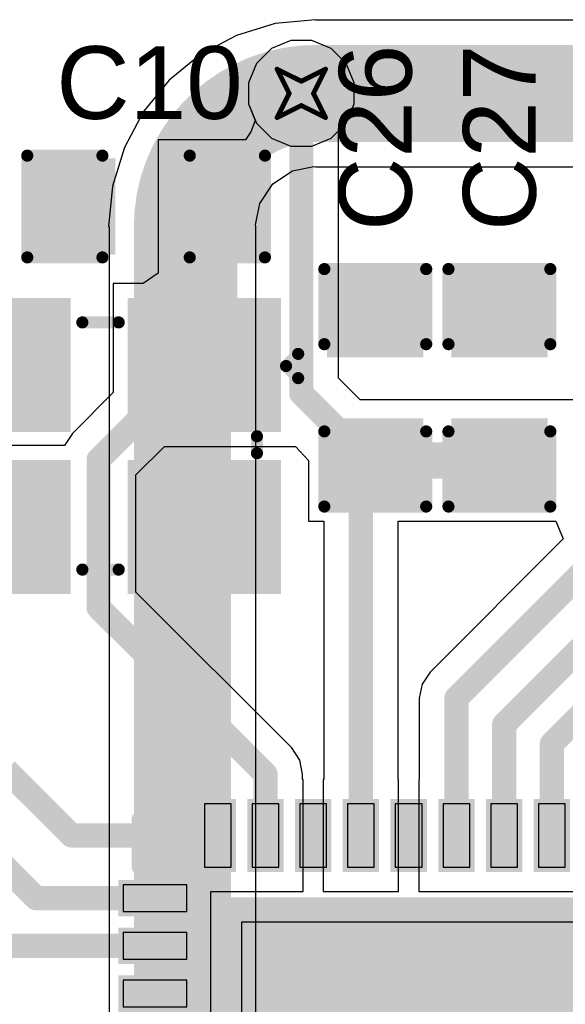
# Model space of a CAD drawing. Header units: inches. Extents: x -0.03 to 9.71, y 0 to 4.44.
# Tile 57 of 118: x 0.8 to 1.02, y 1.91 to 2.32. Entities that reach past the tile are written whole.
import ezdxf

# ---------------------------------------------------------------- set-up
doc = ezdxf.new("R2010")
doc.units = ezdxf.units.IN
doc.header["$MEASUREMENT"] = 0
for name, color, linetype in [('Bottom Layer', 5, 'Continuous'), ('Drill Drawing', 1, 'Continuous'), ('Layer 1', 16, 'Continuous'), ('Layer 2', 76, 'Continuous'), ('Top Layer', 1, 'Continuous'), ('Top Overlay', 2, 'Continuous'), ('Top Paste', 8, 'Continuous'), ('Top Solder', 216, 'Continuous'), ('Via Holes', 16, 'Continuous')]:
    doc.layers.add(name, color=color, linetype=linetype)
doc.styles.add('Arial', font='txt', dxfattribs={"height": 0.2})

# ---------------------------------------------------------------- blocks, each defined once
blk = doc.blocks.new('SMD3225_4P_3')
at = {"layer": 'Top Layer'}
for points in [[(-0.07087, 0.05709), (-0.01575, 0.05709), (-0.01575, 0.00984), (-0.07087, 0.00984)], [(0.01575, 0.05709), (0.07087, 0.05709), (0.07087, 0.00984), (0.01575, 0.00984)], [(-0.07087, -0.00984), (-0.01575, -0.00984), (-0.01575, -0.05709), (-0.07087, -0.05709)], [(0.01575, -0.00984), (0.07087, -0.00984), (0.07087, -0.05709), (0.01575, -0.05709)]]:
    blk.add_hatch(color=1, dxfattribs=at).paths.add_polyline_path(points)
at = {"layer": 'Top Paste'}
for points in [[(-0.07087, 0.05709), (-0.01575, 0.05709), (-0.01575, 0.00984), (-0.07087, 0.00984)], [(0.01575, 0.05709), (0.07087, 0.05709), (0.07087, 0.00984), (0.01575, 0.00984)], [(-0.07087, -0.00984), (-0.01575, -0.00984), (-0.01575, -0.05709), (-0.07087, -0.05709)], [(0.01575, -0.00984), (0.07087, -0.00984), (0.07087, -0.05709), (0.01575, -0.05709)]]:
    blk.add_hatch(color=8, dxfattribs=at).paths.add_polyline_path(points)
at = {"layer": 'Top Solder'}
for points in [[(-0.07487, 0.06109), (-0.01175, 0.06109), (-0.01175, 0.00584), (-0.07487, 0.00584)], [(0.01175, 0.06109), (0.07487, 0.06109), (0.07487, 0.00584), (0.01175, 0.00584)], [(-0.07487, -0.00584), (-0.01175, -0.00584), (-0.01175, -0.06109), (-0.07487, -0.06109)], [(0.01175, -0.00584), (0.07487, -0.00584), (0.07487, -0.06109), (0.01175, -0.06109)]]:
    blk.add_hatch(color=216, dxfattribs=at).paths.add_polyline_path(points)
at = {"layer": 'Top Overlay', "const_width": 0.005}
for points in [[(0.007, 0.051), (-0.008, 0.051)], [(-0.065, 0.003), (-0.065, -0.004)], [(0.065, 0.003), (0.065, -0.004)], [(-0.082, -0.028), (-0.082, -0.038)], [(-0.077, -0.033), (-0.082, -0.028)], [(-0.077, -0.033), (-0.082, -0.038)], [(0.007, -0.051), (-0.008, -0.051)]]:
    blk.add_lwpolyline(points, dxfattribs=at)
at = {"layer": 'Top Overlay', "const_width": 0.0025}
for points in [[(-0.00925, 0.051, 1), (-0.00675, 0.051, 1)], [(0.00575, 0.051, 1), (0.00825, 0.051, 1)], [(-0.06625, 0.003, 1), (-0.06375, 0.003, 1)], [(0.06375, 0.003, 1), (0.06625, 0.003, 1)], [(-0.06625, -0.004, 1), (-0.06375, -0.004, 1)], [(0.06375, -0.004, 1), (0.06625, -0.004, 1)], [(-0.08325, -0.028, 1), (-0.08075, -0.028, 1)], [(-0.08325, -0.028, 1), (-0.08075, -0.028, 1)], [(-0.07825, -0.033, 1), (-0.07575, -0.033, 1)], [(-0.07825, -0.033, 1), (-0.07575, -0.033, 1)], [(-0.08325, -0.038, 1), (-0.08075, -0.038, 1)], [(-0.08325, -0.038, 1), (-0.08075, -0.038, 1)], [(-0.00925, -0.051, 1), (-0.00675, -0.051, 1)], [(0.00575, -0.051, 1), (0.00825, -0.051, 1)]]:
    blk.add_lwpolyline(points, format="xyb", close=True, dxfattribs=at)
blk = doc.blocks.new('40_LFCSP_WQ__6_6__6')
at = {"layer": 'Top Layer'}
for points in [[(-0.08307, 0.12756), (-0.08307, 0.10138), (-0.09409, 0.10138), (-0.09409, 0.12756)], [(-0.06339, 0.12756), (-0.06339, 0.10138), (-0.07441, 0.10138), (-0.07441, 0.12756)], [(-0.0437, 0.12756), (-0.0437, 0.10138), (-0.05472, 0.10138), (-0.05472, 0.12756)], [(-0.02402, 0.12756), (-0.02402, 0.10138), (-0.03504, 0.10138), (-0.03504, 0.12756)], [(-0.00433, 0.12756), (-0.00433, 0.10138), (-0.01535, 0.10138), (-0.01535, 0.12756)], [(0.01535, 0.12756), (0.01535, 0.10138), (0.00433, 0.10138), (0.00433, 0.12756)], [(0.03504, 0.12756), (0.03504, 0.10138), (0.02402, 0.10138), (0.02402, 0.12756)], [(0.05472, 0.12756), (0.05472, 0.10138), (0.0437, 0.10138), (0.0437, 0.12756)], [(0.07441, 0.12756), (0.07441, 0.10138), (0.06339, 0.10138), (0.06339, 0.12756)], [(0.09409, 0.12756), (0.09409, 0.10138), (0.08307, 0.10138), (0.08307, 0.12756)], [(-0.10138, 0.09409), (-0.10138, 0.08307), (-0.12756, 0.08307), (-0.12756, 0.09409)], [(0.12756, 0.09409), (0.12756, 0.08307), (0.10138, 0.08307), (0.10138, 0.09409)], [(0.08701, 0.08701), (0.08701, -0.08701), (-0.08701, -0.08701), (-0.08701, 0.08701)], [(-0.10138, 0.07441), (-0.10138, 0.06339), (-0.12756, 0.06339), (-0.12756, 0.07441)], [(0.12756, 0.07441), (0.12756, 0.06339), (0.10138, 0.06339), (0.10138, 0.07441)], [(-0.10138, 0.05472), (-0.10138, 0.0437), (-0.12756, 0.0437), (-0.12756, 0.05472)], [(0.12756, 0.05472), (0.12756, 0.0437), (0.10138, 0.0437), (0.10138, 0.05472)], [(-0.10138, 0.03504), (-0.10138, 0.02402), (-0.12756, 0.02402), (-0.12756, 0.03504)], [(0.12756, 0.03504), (0.12756, 0.02402), (0.10138, 0.02402), (0.10138, 0.03504)], [(-0.10138, 0.01535), (-0.10138, 0.00433), (-0.12756, 0.00433), (-0.12756, 0.01535)], [(0.12756, 0.01535), (0.12756, 0.00433), (0.10138, 0.00433), (0.10138, 0.01535)], [(-0.10138, -0.00433), (-0.10138, -0.01535), (-0.12756, -0.01535), (-0.12756, -0.00433)], [(0.12756, -0.00433), (0.12756, -0.01535), (0.10138, -0.01535), (0.10138, -0.00433)], [(-0.10138, -0.02402), (-0.10138, -0.03504), (-0.12756, -0.03504), (-0.12756, -0.02402)], [(0.12756, -0.02402), (0.12756, -0.03504), (0.10138, -0.03504), (0.10138, -0.02402)], [(-0.10138, -0.0437), (-0.10138, -0.05472), (-0.12756, -0.05472), (-0.12756, -0.0437)], [(0.12756, -0.0437), (0.12756, -0.05472), (0.10138, -0.05472), (0.10138, -0.0437)], [(-0.10138, -0.06339), (-0.10138, -0.07441), (-0.12756, -0.07441), (-0.12756, -0.06339)], [(0.12756, -0.06339), (0.12756, -0.07441), (0.10138, -0.07441), (0.10138, -0.06339)], [(-0.10138, -0.08307), (-0.10138, -0.09409), (-0.12756, -0.09409), (-0.12756, -0.08307)], [(0.12756, -0.08307), (0.12756, -0.09409), (0.10138, -0.09409), (0.10138, -0.08307)], [(-0.08307, -0.10138), (-0.08307, -0.12756), (-0.09409, -0.12756), (-0.09409, -0.10138)], [(-0.06339, -0.10138), (-0.06339, -0.12756), (-0.07441, -0.12756), (-0.07441, -0.10138)], [(-0.0437, -0.10138), (-0.0437, -0.12756), (-0.05472, -0.12756), (-0.05472, -0.10138)], [(-0.02402, -0.10138), (-0.02402, -0.12756), (-0.03504, -0.12756), (-0.03504, -0.10138)], [(-0.00433, -0.10138), (-0.00433, -0.12756), (-0.01535, -0.12756), (-0.01535, -0.10138)], [(0.01535, -0.10138), (0.01535, -0.12756), (0.00433, -0.12756), (0.00433, -0.10138)], [(0.03504, -0.10138), (0.03504, -0.12756), (0.02402, -0.12756), (0.02402, -0.10138)], [(0.05472, -0.10138), (0.05472, -0.12756), (0.0437, -0.12756), (0.0437, -0.10138)], [(0.07441, -0.10138), (0.07441, -0.12756), (0.06339, -0.12756), (0.06339, -0.10138)], [(0.09409, -0.10138), (0.09409, -0.12756), (0.08307, -0.12756), (0.08307, -0.10138)]]:
    blk.add_hatch(color=1, dxfattribs=at).paths.add_polyline_path(points)
at = {"layer": 'Top Solder'}
for points in [[(-0.08107, 0.12956), (-0.08107, 0.09938), (-0.09609, 0.09938), (-0.09609, 0.12956)], [(-0.06139, 0.12956), (-0.06139, 0.09938), (-0.07641, 0.09938), (-0.07641, 0.12956)], [(-0.0417, 0.12956), (-0.0417, 0.09938), (-0.05672, 0.09938), (-0.05672, 0.12956)], [(-0.02202, 0.12956), (-0.02202, 0.09938), (-0.03704, 0.09938), (-0.03704, 0.12956)], [(-0.00233, 0.12956), (-0.00233, 0.09938), (-0.01735, 0.09938), (-0.01735, 0.12956)], [(0.01735, 0.12956), (0.01735, 0.09938), (0.00233, 0.09938), (0.00233, 0.12956)], [(0.03704, 0.12956), (0.03704, 0.09938), (0.02202, 0.09938), (0.02202, 0.12956)], [(0.05672, 0.12956), (0.05672, 0.09938), (0.0417, 0.09938), (0.0417, 0.12956)], [(0.07641, 0.12956), (0.07641, 0.09938), (0.06139, 0.09938), (0.06139, 0.12956)], [(0.09609, 0.12956), (0.09609, 0.09938), (0.08107, 0.09938), (0.08107, 0.12956)], [(-0.09938, 0.09609), (-0.09938, 0.08107), (-0.12956, 0.08107), (-0.12956, 0.09609)], [(0.12956, 0.09609), (0.12956, 0.08107), (0.09938, 0.08107), (0.09938, 0.09609)], [(0.08901, 0.08901), (0.08901, -0.08901), (-0.08901, -0.08901), (-0.08901, 0.08901)], [(-0.09938, 0.07641), (-0.09938, 0.06139), (-0.12956, 0.06139), (-0.12956, 0.07641)], [(0.12956, 0.07641), (0.12956, 0.06139), (0.09938, 0.06139), (0.09938, 0.07641)], [(-0.09938, 0.05672), (-0.09938, 0.0417), (-0.12956, 0.0417), (-0.12956, 0.05672)], [(0.12956, 0.05672), (0.12956, 0.0417), (0.09938, 0.0417), (0.09938, 0.05672)], [(-0.09938, 0.03704), (-0.09938, 0.02202), (-0.12956, 0.02202), (-0.12956, 0.03704)], [(0.12956, 0.03704), (0.12956, 0.02202), (0.09938, 0.02202), (0.09938, 0.03704)], [(-0.09938, 0.01735), (-0.09938, 0.00233), (-0.12956, 0.00233), (-0.12956, 0.01735)], [(0.12956, 0.01735), (0.12956, 0.00233), (0.09938, 0.00233), (0.09938, 0.01735)], [(-0.09938, -0.00233), (-0.09938, -0.01735), (-0.12956, -0.01735), (-0.12956, -0.00233)], [(0.12956, -0.00233), (0.12956, -0.01735), (0.09938, -0.01735), (0.09938, -0.00233)], [(-0.09938, -0.02202), (-0.09938, -0.03704), (-0.12956, -0.03704), (-0.12956, -0.02202)], [(0.12956, -0.02202), (0.12956, -0.03704), (0.09938, -0.03704), (0.09938, -0.02202)], [(-0.09938, -0.0417), (-0.09938, -0.05672), (-0.12956, -0.05672), (-0.12956, -0.0417)], [(0.12956, -0.0417), (0.12956, -0.05672), (0.09938, -0.05672), (0.09938, -0.0417)], [(-0.09938, -0.06139), (-0.09938, -0.07641), (-0.12956, -0.07641), (-0.12956, -0.06139)], [(0.12956, -0.06139), (0.12956, -0.07641), (0.09938, -0.07641), (0.09938, -0.06139)], [(-0.09938, -0.08107), (-0.09938, -0.09609), (-0.12956, -0.09609), (-0.12956, -0.08107)], [(0.12956, -0.08107), (0.12956, -0.09609), (0.09938, -0.09609), (0.09938, -0.08107)], [(-0.08107, -0.09938), (-0.08107, -0.12956), (-0.09609, -0.12956), (-0.09609, -0.09938)], [(-0.06139, -0.09938), (-0.06139, -0.12956), (-0.07641, -0.12956), (-0.07641, -0.09938)], [(-0.0417, -0.09938), (-0.0417, -0.12956), (-0.05672, -0.12956), (-0.05672, -0.09938)], [(-0.02202, -0.09938), (-0.02202, -0.12956), (-0.03704, -0.12956), (-0.03704, -0.09938)], [(-0.00233, -0.09938), (-0.00233, -0.12956), (-0.01735, -0.12956), (-0.01735, -0.09938)], [(0.01735, -0.09938), (0.01735, -0.12956), (0.00233, -0.12956), (0.00233, -0.09938)], [(0.03704, -0.09938), (0.03704, -0.12956), (0.02202, -0.12956), (0.02202, -0.09938)], [(0.05672, -0.09938), (0.05672, -0.12956), (0.0417, -0.12956), (0.0417, -0.09938)], [(0.07641, -0.09938), (0.07641, -0.12956), (0.06139, -0.12956), (0.06139, -0.09938)], [(0.09609, -0.09938), (0.09609, -0.12956), (0.08107, -0.12956), (0.08107, -0.09938)]]:
    blk.add_hatch(color=216, dxfattribs=at).paths.add_polyline_path(points)
at = {"layer": 'Top Overlay'}
for points, const_width in [([(-0.12111, 0.12111), (-0.10159, 0.12111)], 0.006), ([(-0.12111, 0.12111), (-0.12111, 0.10159)], 0.006), ([(0.10159, 0.12111), (0.12111, 0.12111)], 0.006), ([(0.12111, 0.12111), (0.12111, 0.10159)], 0.006), ([(-0.13847, 0.09358), (-0.13847, 0.08358)], 0.005), ([(-0.13847, 0.09358), (-0.13347, 0.08858)], 0.005), ([(-0.13347, 0.08858), (-0.13847, 0.08358)], 0.005), ([(-0.12111, -0.10159), (-0.12111, -0.12111)], 0.006), ([(0.12111, -0.10159), (0.12111, -0.12111)], 0.006), ([(-0.12111, -0.12111), (-0.10159, -0.12111)], 0.006), ([(0.10159, -0.12111), (0.12111, -0.12111)], 0.006)]:
    blk.add_lwpolyline(points, dxfattribs=dict(at, const_width=const_width))
for points, const_width in [([(-0.12261, 0.12111, 1), (-0.11961, 0.12111, 1)], 0.003), ([(-0.12261, 0.12111, 1), (-0.11961, 0.12111, 1)], 0.003), ([(-0.10309, 0.12111, 1), (-0.10009, 0.12111, 1)], 0.003), ([(0.10009, 0.12111, 1), (0.10309, 0.12111, 1)], 0.003), ([(0.11961, 0.12111, 1), (0.12261, 0.12111, 1)], 0.003), ([(0.11961, 0.12111, 1), (0.12261, 0.12111, 1)], 0.003), ([(-0.12261, 0.10159, 1), (-0.11961, 0.10159, 1)], 0.003), ([(0.11961, 0.10159, 1), (0.12261, 0.10159, 1)], 0.003), ([(-0.13972, 0.09358, 1), (-0.13722, 0.09358, 1)], 0.0025), ([(-0.13972, 0.09358, 1), (-0.13722, 0.09358, 1)], 0.0025), ([(-0.13472, 0.08858, 1), (-0.13222, 0.08858, 1)], 0.0025), ([(-0.13472, 0.08858, 1), (-0.13222, 0.08858, 1)], 0.0025), ([(-0.13972, 0.08358, 1), (-0.13722, 0.08358, 1)], 0.0025), ([(-0.13972, 0.08358, 1), (-0.13722, 0.08358, 1)], 0.0025), ([(-0.12261, -0.10159, 1), (-0.11961, -0.10159, 1)], 0.003), ([(0.11961, -0.10159, 1), (0.12261, -0.10159, 1)], 0.003), ([(-0.12261, -0.12111, 1), (-0.11961, -0.12111, 1)], 0.003), ([(-0.12261, -0.12111, 1), (-0.11961, -0.12111, 1)], 0.003), ([(-0.10309, -0.12111, 1), (-0.10009, -0.12111, 1)], 0.003), ([(0.10009, -0.12111, 1), (0.10309, -0.12111, 1)], 0.003), ([(0.11961, -0.12111, 1), (0.12261, -0.12111, 1)], 0.003), ([(0.11961, -0.12111, 1), (0.12261, -0.12111, 1)], 0.003)]:
    blk.add_lwpolyline(points, format="xyb", close=True, dxfattribs=dict(at, const_width=const_width))
at = {"layer": 'Top Paste'}
for p, q in [((-0.08307, 0.12756), (-0.09409, 0.12756)), ((-0.09409, 0.12756), (-0.09409, 0.10138)), ((-0.08307, 0.10138), (-0.08307, 0.12756)), ((-0.06339, 0.12756), (-0.07441, 0.12756)), ((-0.07441, 0.12756), (-0.07441, 0.10138)), ((-0.06339, 0.10138), (-0.06339, 0.12756)), ((-0.0437, 0.12756), (-0.05472, 0.12756)), ((-0.05472, 0.12756), (-0.05472, 0.10138)), ((-0.0437, 0.10138), (-0.0437, 0.12756)), ((-0.02402, 0.12756), (-0.03504, 0.12756)), ((-0.03504, 0.12756), (-0.03504, 0.10138)), ((-0.02402, 0.10138), (-0.02402, 0.12756)), ((-0.00433, 0.12756), (-0.01535, 0.12756)), ((-0.01535, 0.12756), (-0.01535, 0.10138)), ((-0.00433, 0.10138), (-0.00433, 0.12756)), ((0.01535, 0.12756), (0.00433, 0.12756)), ((0.00433, 0.12756), (0.00433, 0.10138)), ((0.01535, 0.12756), (0.01535, 0.12756)), ((0.01535, 0.10138), (0.01535, 0.12756)), ((0.03504, 0.12756), (0.02402, 0.12756)), ((0.02402, 0.12756), (0.02402, 0.10138)), ((0.03504, 0.12756), (0.03504, 0.12756)), ((0.03504, 0.10138), (0.03504, 0.12756)), ((0.05472, 0.12756), (0.0437, 0.12756)), ((0.0437, 0.12756), (0.0437, 0.10138)), ((0.05472, 0.12756), (0.05472, 0.12756)), ((0.05472, 0.10138), (0.05472, 0.12756)), ((0.07441, 0.12756), (0.06339, 0.12756)), ((0.06339, 0.12756), (0.06339, 0.10138)), ((0.07441, 0.12756), (0.07441, 0.12756)), ((0.07441, 0.10138), (0.07441, 0.12756)), ((0.09409, 0.12756), (0.08307, 0.12756)), ((0.08307, 0.12756), (0.08307, 0.10138)), ((0.09409, 0.10138), (0.09409, 0.12756)), ((-0.09409, 0.10138), (-0.09409, 0.10138)), ((-0.09409, 0.10138), (-0.08307, 0.10138)), ((-0.07441, 0.10138), (-0.07441, 0.10138)), ((-0.07441, 0.10138), (-0.06339, 0.10138)), ((-0.05472, 0.10138), (-0.05472, 0.10138)), ((-0.05472, 0.10138), (-0.0437, 0.10138)), ((-0.03504, 0.10138), (-0.03504, 0.10138)), ((-0.03504, 0.10138), (-0.02402, 0.10138)), ((-0.01535, 0.10138), (-0.01535, 0.10138)), ((-0.01535, 0.10138), (-0.00433, 0.10138)), ((0.00433, 0.10138), (0.01535, 0.10138)), ((0.02402, 0.10138), (0.03504, 0.10138)), ((0.0437, 0.10138), (0.05472, 0.10138)), ((0.06339, 0.10138), (0.07441, 0.10138)), ((0.08307, 0.10138), (0.08307, 0.10138)), ((0.08307, 0.10138), (0.09409, 0.10138)), ((-0.10138, 0.09409), (-0.12756, 0.09409)), ((-0.12756, 0.09409), (-0.12756, 0.08307)), ((-0.10138, 0.08307), (-0.10138, 0.09409)), ((0.12756, 0.09409), (0.10138, 0.09409)), ((0.10138, 0.09409), (0.10138, 0.08307)), ((0.12756, 0.08307), (0.12756, 0.09409)), ((-0.12756, 0.08307), (-0.12756, 0.08307)), ((-0.12756, 0.08307), (-0.10138, 0.08307)), ((0.10138, 0.08307), (0.10138, 0.08307)), ((0.10138, 0.08307), (0.12756, 0.08307)), ((0.07874, 0.07874), (-0.07874, 0.07874)), ((-0.07874, 0.07874), (-0.07874, -0.07874)), ((0.07874, -0.07874), (0.07874, 0.07874)), ((-0.10138, 0.07441), (-0.12756, 0.07441)), ((-0.12756, 0.07441), (-0.12756, 0.06339)), ((-0.10138, 0.06339), (-0.10138, 0.07441)), ((0.12756, 0.07441), (0.10138, 0.07441)), ((0.10138, 0.07441), (0.10138, 0.06339)), ((0.12756, 0.06339), (0.12756, 0.07441)), ((-0.12756, 0.06339), (-0.12756, 0.06339)), ((-0.12756, 0.06339), (-0.10138, 0.06339)), ((0.10138, 0.06339), (0.10138, 0.06339)), ((0.10138, 0.06339), (0.12756, 0.06339)), ((-0.10138, 0.05472), (-0.12756, 0.05472)), ((-0.12756, 0.05472), (-0.12756, 0.0437)), ((-0.10138, 0.05472), (-0.10138, 0.05472)), ((-0.10138, 0.0437), (-0.10138, 0.05472)), ((0.12756, 0.05472), (0.10138, 0.05472)), ((0.10138, 0.05472), (0.10138, 0.0437)), ((0.12756, 0.0437), (0.12756, 0.05472)), ((-0.12756, 0.0437), (-0.10138, 0.0437)), ((0.10138, 0.0437), (0.10138, 0.0437)), ((0.10138, 0.0437), (0.12756, 0.0437)), ((-0.10138, 0.03504), (-0.12756, 0.03504)), ((-0.12756, 0.03504), (-0.12756, 0.02402)), ((-0.10138, 0.03504), (-0.10138, 0.03504)), ((-0.10138, 0.02402), (-0.10138, 0.03504)), ((0.12756, 0.03504), (0.10138, 0.03504)), ((0.10138, 0.03504), (0.10138, 0.02402)), ((0.12756, 0.02402), (0.12756, 0.03504)), ((-0.12756, 0.02402), (-0.10138, 0.02402)), ((0.10138, 0.02402), (0.10138, 0.02402)), ((0.10138, 0.02402), (0.12756, 0.02402)), ((-0.10138, 0.01535), (-0.12756, 0.01535)), ((-0.12756, 0.01535), (-0.12756, 0.00433)), ((-0.10138, 0.01535), (-0.10138, 0.01535)), ((-0.10138, 0.00433), (-0.10138, 0.01535)), ((0.12756, 0.01535), (0.10138, 0.01535)), ((0.10138, 0.01535), (0.10138, 0.00433)), ((0.12756, 0.00433), (0.12756, 0.01535)), ((-0.12756, 0.00433), (-0.10138, 0.00433)), ((0.10138, 0.00433), (0.10138, 0.00433)), ((0.10138, 0.00433), (0.12756, 0.00433)), ((-0.10138, -0.00433), (-0.12756, -0.00433)), ((-0.12756, -0.00433), (-0.12756, -0.01535)), ((-0.10138, -0.00433), (-0.10138, -0.00433)), ((-0.10138, -0.01535), (-0.10138, -0.00433)), ((0.12756, -0.00433), (0.10138, -0.00433)), ((0.10138, -0.00433), (0.10138, -0.01535)), ((0.12756, -0.01535), (0.12756, -0.00433)), ((-0.12756, -0.01535), (-0.10138, -0.01535)), ((0.10138, -0.01535), (0.10138, -0.01535)), ((0.10138, -0.01535), (0.12756, -0.01535)), ((-0.10138, -0.02402), (-0.12756, -0.02402)), ((-0.12756, -0.02402), (-0.12756, -0.03504)), ((-0.10138, -0.02402), (-0.10138, -0.02402)), ((-0.10138, -0.03504), (-0.10138, -0.02402)), ((0.12756, -0.02402), (0.10138, -0.02402)), ((0.10138, -0.02402), (0.10138, -0.03504)), ((0.12756, -0.03504), (0.12756, -0.02402)), ((-0.12756, -0.03504), (-0.10138, -0.03504)), ((0.10138, -0.03504), (0.10138, -0.03504)), ((0.10138, -0.03504), (0.12756, -0.03504)), ((-0.10138, -0.0437), (-0.12756, -0.0437)), ((-0.12756, -0.0437), (-0.12756, -0.05472)), ((-0.10138, -0.0437), (-0.10138, -0.0437)), ((-0.10138, -0.05472), (-0.10138, -0.0437)), ((0.12756, -0.0437), (0.10138, -0.0437)), ((0.10138, -0.0437), (0.10138, -0.05472)), ((0.12756, -0.05472), (0.12756, -0.0437)), ((-0.12756, -0.05472), (-0.10138, -0.05472)), ((0.10138, -0.05472), (0.10138, -0.05472)), ((0.10138, -0.05472), (0.12756, -0.05472)), ((-0.10138, -0.06339), (-0.12756, -0.06339)), ((-0.12756, -0.06339), (-0.12756, -0.07441)), ((-0.10138, -0.06339), (-0.10138, -0.06339)), ((-0.10138, -0.07441), (-0.10138, -0.06339)), ((0.12756, -0.06339), (0.10138, -0.06339)), ((0.10138, -0.06339), (0.10138, -0.07441)), ((0.12756, -0.06339), (0.12756, -0.06339)), ((0.12756, -0.07441), (0.12756, -0.06339)), ((-0.12756, -0.07441), (-0.10138, -0.07441)), ((0.10138, -0.07441), (0.12756, -0.07441)), ((-0.07874, -0.07874), (-0.07874, -0.07874)), ((-0.07874, -0.07874), (0.07874, -0.07874)), ((-0.10138, -0.08307), (-0.12756, -0.08307)), ((-0.12756, -0.08307), (-0.12756, -0.09409)), ((-0.10138, -0.08307), (-0.10138, -0.08307)), ((-0.10138, -0.09409), (-0.10138, -0.08307)), ((0.12756, -0.08307), (0.10138, -0.08307)), ((0.10138, -0.08307), (0.10138, -0.09409)), ((0.12756, -0.08307), (0.12756, -0.08307)), ((0.12756, -0.09409), (0.12756, -0.08307)), ((-0.12756, -0.09409), (-0.10138, -0.09409)), ((0.10138, -0.09409), (0.12756, -0.09409)), ((-0.08307, -0.10138), (-0.09409, -0.10138)), ((-0.09409, -0.10138), (-0.09409, -0.12756)), ((-0.08307, -0.10138), (-0.08307, -0.10138)), ((-0.08307, -0.12756), (-0.08307, -0.10138)), ((-0.06339, -0.10138), (-0.07441, -0.10138)), ((-0.07441, -0.10138), (-0.07441, -0.12756)), ((-0.06339, -0.10138), (-0.06339, -0.10138)), ((-0.06339, -0.12756), (-0.06339, -0.10138)), ((-0.0437, -0.10138), (-0.05472, -0.10138)), ((-0.05472, -0.10138), (-0.05472, -0.12756)), ((-0.0437, -0.10138), (-0.0437, -0.10138)), ((-0.0437, -0.12756), (-0.0437, -0.10138)), ((-0.02402, -0.10138), (-0.03504, -0.10138)), ((-0.03504, -0.10138), (-0.03504, -0.12756)), ((-0.02402, -0.10138), (-0.02402, -0.10138)), ((-0.02402, -0.12756), (-0.02402, -0.10138)), ((-0.00433, -0.10138), (-0.01535, -0.10138)), ((-0.01535, -0.10138), (-0.01535, -0.12756)), ((-0.00433, -0.10138), (-0.00433, -0.10138)), ((-0.00433, -0.12756), (-0.00433, -0.10138)), ((0.01535, -0.10138), (0.00433, -0.10138)), ((0.00433, -0.10138), (0.00433, -0.12756)), ((0.01535, -0.10138), (0.01535, -0.10138)), ((0.01535, -0.12756), (0.01535, -0.10138)), ((0.03504, -0.10138), (0.02402, -0.10138)), ((0.02402, -0.10138), (0.02402, -0.12756)), ((0.03504, -0.10138), (0.03504, -0.10138)), ((0.03504, -0.12756), (0.03504, -0.10138)), ((0.05472, -0.10138), (0.0437, -0.10138)), ((0.0437, -0.10138), (0.0437, -0.12756)), ((0.05472, -0.10138), (0.05472, -0.10138)), ((0.05472, -0.12756), (0.05472, -0.10138)), ((0.07441, -0.10138), (0.06339, -0.10138)), ((0.06339, -0.10138), (0.06339, -0.12756)), ((0.07441, -0.10138), (0.07441, -0.10138)), ((0.07441, -0.12756), (0.07441, -0.10138)), ((0.09409, -0.10138), (0.08307, -0.10138)), ((0.08307, -0.10138), (0.08307, -0.12756)), ((0.09409, -0.12756), (0.09409, -0.10138)), ((-0.09409, -0.12756), (-0.08307, -0.12756)), ((-0.07441, -0.12756), (-0.06339, -0.12756)), ((-0.05472, -0.12756), (-0.0437, -0.12756)), ((-0.03504, -0.12756), (-0.02402, -0.12756)), ((-0.01535, -0.12756), (-0.00433, -0.12756)), ((0.00433, -0.12756), (0.01535, -0.12756)), ((0.02402, -0.12756), (0.03504, -0.12756)), ((0.0437, -0.12756), (0.05472, -0.12756)), ((0.06339, -0.12756), (0.07441, -0.12756)), ((0.08307, -0.12756), (0.08307, -0.12756)), ((0.08307, -0.12756), (0.09409, -0.12756))]:
    blk.add_line(p, q, dxfattribs=at)
blk = doc.blocks.new('C___0603_171')
at = {"layer": 'Top Layer'}
for points in [[(-0.015, 0.0175), (-0.015, -0.0175), (-0.045, -0.0175), (-0.045, 0.0175)], [(0.045, 0.0175), (0.045, -0.0175), (0.015, -0.0175), (0.015, 0.0175)]]:
    blk.add_hatch(color=1, dxfattribs=at).paths.add_polyline_path(points)
at = {"layer": 'Top Paste'}
for points in [[(-0.015, 0.0175), (-0.015, -0.0175), (-0.045, -0.0175), (-0.045, 0.0175)], [(0.045, 0.0175), (0.045, -0.0175), (0.015, -0.0175), (0.015, 0.0175)]]:
    blk.add_hatch(color=8, dxfattribs=at).paths.add_polyline_path(points)
at = {"layer": 'Top Solder'}
for points in [[(-0.01264, 0.01986), (-0.01264, -0.01986), (-0.04736, -0.01986), (-0.04736, 0.01986)], [(0.04736, 0.01986), (0.04736, -0.01986), (0.01264, -0.01986), (0.01264, 0.01986)]]:
    blk.add_hatch(color=216, dxfattribs=at).paths.add_polyline_path(points)
at = {"layer": 'Top Overlay', "const_width": 0.005}
for points in [[(-0.018, 0.021), (-0.049, 0.021)], [(-0.049, -0.021), (-0.049, 0.021)], [(0.049, 0.021), (0.018, 0.021)], [(0.049, -0.021), (0.049, 0.021)], [(-0.018, -0.021), (-0.049, -0.021)], [(0.049, -0.021), (0.018, -0.021)]]:
    blk.add_lwpolyline(points, dxfattribs=at)
at = {"layer": 'Top Overlay', "const_width": 0.0025}
for points in [[(-0.05025, 0.021, 1), (-0.04775, 0.021, 1)], [(-0.05025, 0.021, 1), (-0.04775, 0.021, 1)], [(-0.01925, 0.021, 1), (-0.01675, 0.021, 1)], [(0.01675, 0.021, 1), (0.01925, 0.021, 1)], [(0.04775, 0.021, 1), (0.05025, 0.021, 1)], [(0.04775, 0.021, 1), (0.05025, 0.021, 1)], [(-0.05025, -0.021, 1), (-0.04775, -0.021, 1)], [(-0.05025, -0.021, 1), (-0.04775, -0.021, 1)], [(-0.01925, -0.021, 1), (-0.01675, -0.021, 1)], [(0.01675, -0.021, 1), (0.01925, -0.021, 1)], [(0.04775, -0.021, 1), (0.05025, -0.021, 1)], [(0.04775, -0.021, 1), (0.05025, -0.021, 1)]]:
    blk.add_lwpolyline(points, format="xyb", close=True, dxfattribs=at)
blk = doc.blocks.new('C___0603_172')
at = {"layer": 'Top Layer'}
for points in [[(-0.015, 0.0175), (-0.015, -0.0175), (-0.045, -0.0175), (-0.045, 0.0175)], [(0.045, 0.0175), (0.045, -0.0175), (0.015, -0.0175), (0.015, 0.0175)]]:
    blk.add_hatch(color=1, dxfattribs=at).paths.add_polyline_path(points)
at = {"layer": 'Top Paste'}
for points in [[(-0.015, 0.0175), (-0.015, -0.0175), (-0.045, -0.0175), (-0.045, 0.0175)], [(0.045, 0.0175), (0.045, -0.0175), (0.015, -0.0175), (0.015, 0.0175)]]:
    blk.add_hatch(color=8, dxfattribs=at).paths.add_polyline_path(points)
at = {"layer": 'Top Solder'}
for points in [[(-0.01264, 0.01986), (-0.01264, -0.01986), (-0.04736, -0.01986), (-0.04736, 0.01986)], [(0.04736, 0.01986), (0.04736, -0.01986), (0.01264, -0.01986), (0.01264, 0.01986)]]:
    blk.add_hatch(color=216, dxfattribs=at).paths.add_polyline_path(points)
at = {"layer": 'Top Overlay', "const_width": 0.005}
for points in [[(-0.018, 0.021), (-0.049, 0.021)], [(-0.049, -0.021), (-0.049, 0.021)], [(0.049, 0.021), (0.018, 0.021)], [(0.049, -0.021), (0.049, 0.021)], [(-0.018, -0.021), (-0.049, -0.021)], [(0.049, -0.021), (0.018, -0.021)]]:
    blk.add_lwpolyline(points, dxfattribs=at)
at = {"layer": 'Top Overlay', "const_width": 0.0025}
for points in [[(-0.05025, 0.021, 1), (-0.04775, 0.021, 1)], [(-0.05025, 0.021, 1), (-0.04775, 0.021, 1)], [(-0.01925, 0.021, 1), (-0.01675, 0.021, 1)], [(0.01675, 0.021, 1), (0.01925, 0.021, 1)], [(0.04775, 0.021, 1), (0.05025, 0.021, 1)], [(0.04775, 0.021, 1), (0.05025, 0.021, 1)], [(-0.05025, -0.021, 1), (-0.04775, -0.021, 1)], [(-0.05025, -0.021, 1), (-0.04775, -0.021, 1)], [(-0.01925, -0.021, 1), (-0.01675, -0.021, 1)], [(0.01675, -0.021, 1), (0.01925, -0.021, 1)], [(0.04775, -0.021, 1), (0.05025, -0.021, 1)], [(0.04775, -0.021, 1), (0.05025, -0.021, 1)]]:
    blk.add_lwpolyline(points, format="xyb", close=True, dxfattribs=at)
blk = doc.blocks.new('C___0603_184')
at = {"layer": 'Top Layer'}
for points in [[(-0.015, 0.0175), (-0.015, -0.0175), (-0.045, -0.0175), (-0.045, 0.0175)], [(0.045, 0.0175), (0.045, -0.0175), (0.015, -0.0175), (0.015, 0.0175)]]:
    blk.add_hatch(color=1, dxfattribs=at).paths.add_polyline_path(points)
at = {"layer": 'Top Paste'}
for points in [[(-0.015, 0.0175), (-0.015, -0.0175), (-0.045, -0.0175), (-0.045, 0.0175)], [(0.045, 0.0175), (0.045, -0.0175), (0.015, -0.0175), (0.015, 0.0175)]]:
    blk.add_hatch(color=8, dxfattribs=at).paths.add_polyline_path(points)
at = {"layer": 'Top Solder'}
for points in [[(-0.01264, 0.01986), (-0.01264, -0.01986), (-0.04736, -0.01986), (-0.04736, 0.01986)], [(0.04736, 0.01986), (0.04736, -0.01986), (0.01264, -0.01986), (0.01264, 0.01986)]]:
    blk.add_hatch(color=216, dxfattribs=at).paths.add_polyline_path(points)
at = {"layer": 'Top Overlay', "const_width": 0.005}
for points in [[(-0.049, 0.021), (-0.018, 0.021)], [(-0.049, -0.021), (-0.049, 0.021)], [(0.018, 0.021), (0.049, 0.021)], [(0.049, -0.021), (0.049, 0.021)], [(-0.049, -0.021), (-0.018, -0.021)], [(0.018, -0.021), (0.049, -0.021)]]:
    blk.add_lwpolyline(points, dxfattribs=at)
at = {"layer": 'Top Overlay', "const_width": 0.0025}
for points in [[(-0.05025, 0.021, 1), (-0.04775, 0.021, 1)], [(-0.05025, 0.021, 1), (-0.04775, 0.021, 1)], [(-0.01925, 0.021, 1), (-0.01675, 0.021, 1)], [(0.01675, 0.021, 1), (0.01925, 0.021, 1)], [(0.04775, 0.021, 1), (0.05025, 0.021, 1)], [(0.04775, 0.021, 1), (0.05025, 0.021, 1)], [(-0.05025, -0.021, 1), (-0.04775, -0.021, 1)], [(-0.05025, -0.021, 1), (-0.04775, -0.021, 1)], [(-0.01925, -0.021, 1), (-0.01675, -0.021, 1)], [(0.01675, -0.021, 1), (0.01925, -0.021, 1)], [(0.04775, -0.021, 1), (0.05025, -0.021, 1)], [(0.04775, -0.021, 1), (0.05025, -0.021, 1)]]:
    blk.add_lwpolyline(points, format="xyb", close=True, dxfattribs=at)

msp = doc.modelspace()

# ---------------------------------------------------------------- hatches: boundary and pattern name
at = {"layer": 'Bottom Layer'}
h = msp.add_hatch(color=5, dxfattribs=at)
edge = h.paths.add_edge_path()
edge.add_arc((0.91124, 2.29078), 0.01181, 0, 360)
at = {"layer": 'Layer 1'}
h = msp.add_hatch(color=16, dxfattribs=at)
edge = h.paths.add_edge_path()
edge.add_arc((0.91124, 2.29078), 0.01181, 0, 360)
at = {"layer": 'Layer 2'}
h = msp.add_hatch(color=76, dxfattribs=at)
edge = h.paths.add_edge_path()
edge.add_arc((0.91124, 2.29078), 0.01181, 0, 360)
at = {"layer": 'Top Layer'}
h = msp.add_hatch(color=1, dxfattribs=at)
edge = h.paths.add_edge_path()
edge.add_arc((0.91124, 2.29078), 0.01181, 0, 360)
at = {"layer": 'Via Holes'}
h = msp.add_hatch(color=7, dxfattribs=at)
edge = h.paths.add_edge_path()
edge.add_arc((0.91124, 2.29078), 0.00591, 0, 360)

# ---------------------------------------------------------------- linework, layer by layer
at = {"layer": 'Bottom Layer'}
for p, q in [((0.9069, 2.3126), (0.89888, 2.30927)), ((0.91557, 2.3126), (0.9069, 2.3126)), ((0.92359, 2.30927), (0.91557, 2.3126)), ((0.89888, 2.30927), (0.89275, 2.30314)), ((0.92973, 2.30314), (0.92359, 2.30927)), ((0.89275, 2.30314), (0.88943, 2.29512)), ((0.93305, 2.29512), (0.92973, 2.30314)), ((0.88943, 2.29512), (0.88943, 2.28645)), ((0.93305, 2.28645), (0.93305, 2.29512)), ((0.88943, 2.28645), (0.89275, 2.27843)), ((0.92973, 2.27843), (0.93305, 2.28645)), ((0.89275, 2.27843), (0.89888, 2.27229)), ((0.92359, 2.27229), (0.92973, 2.27843)), ((0.89888, 2.27229), (0.9069, 2.26897)), ((0.91557, 2.26897), (0.92359, 2.27229)), ((0.9069, 2.26897), (0.91557, 2.26897))]:
    msp.add_line(p, q, dxfattribs=at)
at = {"layer": 'Drill Drawing', "const_width": 0.002}
for points in [[(0.90124, 2.30078), (0.91124, 2.29578)], [(0.90124, 2.30078), (0.90624, 2.29078)], [(0.91124, 2.29578), (0.92124, 2.30078)], [(0.91624, 2.29078), (0.92124, 2.30078)], [(0.90124, 2.28078), (0.90624, 2.29078)], [(0.91624, 2.29078), (0.92124, 2.28078)], [(0.90124, 2.28078), (0.91124, 2.28578)], [(0.91124, 2.28578), (0.92124, 2.28078)]]:
    msp.add_lwpolyline(points, dxfattribs=at)
at = {"layer": 'Drill Drawing', "const_width": 0.001}
for points in [[(0.90074, 2.30078, 1), (0.90174, 2.30078, 1)], [(0.90074, 2.30078, 1), (0.90174, 2.30078, 1)], [(0.92074, 2.30078, 1), (0.92174, 2.30078, 1)], [(0.92074, 2.30078, 1), (0.92174, 2.30078, 1)], [(0.91074, 2.29578, 1), (0.91174, 2.29578, 1)], [(0.91074, 2.29578, 1), (0.91174, 2.29578, 1)], [(0.90574, 2.29078, 1), (0.90674, 2.29078, 1)], [(0.90574, 2.29078, 1), (0.90674, 2.29078, 1)], [(0.91574, 2.29078, 1), (0.91674, 2.29078, 1)], [(0.91574, 2.29078, 1), (0.91674, 2.29078, 1)], [(0.91074, 2.28578, 1), (0.91174, 2.28578, 1)], [(0.91074, 2.28578, 1), (0.91174, 2.28578, 1)], [(0.90074, 2.28078, 1), (0.90174, 2.28078, 1)], [(0.90074, 2.28078, 1), (0.90174, 2.28078, 1)], [(0.92074, 2.28078, 1), (0.92174, 2.28078, 1)], [(0.92074, 2.28078, 1), (0.92174, 2.28078, 1)]]:
    msp.add_lwpolyline(points, format="xyb", close=True, dxfattribs=at)
at = {"layer": 'Layer 1'}
for p, q in [((0.9069, 2.3126), (0.89888, 2.30927)), ((0.91557, 2.3126), (0.9069, 2.3126)), ((0.92359, 2.30927), (0.91557, 2.3126)), ((0.89888, 2.30927), (0.89275, 2.30314)), ((0.92973, 2.30314), (0.92359, 2.30927)), ((0.89275, 2.30314), (0.88943, 2.29512)), ((0.93305, 2.29512), (0.92973, 2.30314)), ((0.88943, 2.29512), (0.88943, 2.28645)), ((0.93305, 2.28645), (0.93305, 2.29512)), ((0.88943, 2.28645), (0.89275, 2.27843)), ((0.92973, 2.27843), (0.93305, 2.28645)), ((0.89275, 2.27843), (0.89888, 2.27229)), ((0.92359, 2.27229), (0.92973, 2.27843)), ((0.89888, 2.27229), (0.9069, 2.26897)), ((0.91557, 2.26897), (0.92359, 2.27229)), ((0.9069, 2.26897), (0.91557, 2.26897))]:
    msp.add_line(p, q, dxfattribs=at)
at = {"layer": 'Layer 2'}
for p, q in [((0.91714, 2.3212), (0.90049, 2.31956)), ((0.91714, 2.32104), (0.91714, 2.3212)), ((1.98504, 2.32104), (0.91714, 2.32104)), ((0.90049, 2.31956), (0.88448, 2.3147)), ((0.88448, 2.3147), (0.86972, 2.30681)), ((0.86972, 2.30681), (0.85679, 2.2962)), ((0.85679, 2.2962), (0.84618, 2.28327)), ((0.84618, 2.28327), (0.83829, 2.26851)), ((0.83829, 2.26851), (0.83343, 2.2525)), ((0.9076, 2.25887), (0.91642, 2.26062)), ((0.91642, 2.26062), (0.91714, 2.26053)), ((0.91714, 2.26053), (1.98627, 2.26053)), ((0.89952, 2.25347), (0.9076, 2.25887)), ((0.83343, 2.2525), (0.83179, 2.23585)), ((0.89412, 2.24538), (0.89952, 2.25347)), ((0.89237, 2.23657), (0.89412, 2.24538)), ((0.83179, 2.23585), (0.83195, 2.23585)), ((0.83195, 2.23585), (0.83195, 1.70473)), ((0.89246, 2.23585), (0.89237, 2.23657)), ((0.89246, 1.70473), (0.89246, 2.23585))]:
    msp.add_line(p, q, dxfattribs=at)
at = {"layer": 'Layer 2', "const_width": 0.04}
msp.add_lwpolyline([(0.8622, 2.23585, -0.414214), (0.91714, 2.29078)], format="xyb", dxfattribs=at)
for points in [[(0.91714, 2.29078), (1.98522, 2.29078)], [(0.8622, 1.70473), (0.8622, 2.23585)]]:
    msp.add_lwpolyline(points, dxfattribs=at)
at = {"layer": 'Layer 2', "const_width": 0.02}
for points in [[(0.90714, 2.29078, 1), (0.92714, 2.29078, 1)], [(0.90714, 2.29078, 1), (0.92714, 2.29078, 1)], [(0.8522, 2.23585, 1), (0.8722, 2.23585, 1)], [(0.8522, 2.23585, 1), (0.8722, 2.23585, 1)]]:
    msp.add_lwpolyline(points, format="xyb", close=True, dxfattribs=at)
at = {"layer": 'Top Layer'}
for p, q in [((0.9069, 2.3126), (0.89888, 2.30927)), ((0.91557, 2.3126), (0.9069, 2.3126)), ((0.92359, 2.30927), (0.91557, 2.3126)), ((0.89888, 2.30927), (0.89275, 2.30314)), ((0.92973, 2.30314), (0.92359, 2.30927)), ((0.89275, 2.30314), (0.88943, 2.29512)), ((0.93305, 2.29512), (0.92973, 2.30314)), ((0.88943, 2.29512), (0.88943, 2.28645)), ((0.93305, 2.28645), (0.93305, 2.29512)), ((0.88943, 2.28645), (0.89226, 2.2796)), ((0.92973, 2.27843), (0.93305, 2.28645)), ((0.89226, 2.2796), (0.89041, 2.27486)), ((0.92653, 2.27523), (0.92973, 2.27843)), ((0.88827, 2.2716), (0.85224, 2.2716)), ((0.85224, 2.2716), (0.85224, 2.2166)), ((0.89041, 2.27486), (0.88827, 2.2716)), ((0.92653, 2.17333), (0.92653, 2.27523)), ((0.85224, 2.2166), (0.846, 2.21236)), ((0.846, 2.21236), (0.8337, 2.21236)), ((0.8337, 2.21236), (0.8337, 2.1673)), ((0.93556, 2.16429), (0.92653, 2.17333)), ((0.8337, 2.1673), (0.81686, 2.15046)), ((1.12278, 2.16429), (0.93556, 2.16429)), ((0.81686, 2.15046), (0.81355, 2.1455)), ((0.81353, 2.14543), (0.74709, 2.14543)), ((0.81355, 2.1455), (0.81353, 2.14543)), ((0.84297, 2.13331), (0.85478, 2.14512)), ((0.85478, 2.14512), (0.90882, 2.14512)), ((0.90882, 2.14512), (0.91423, 2.13936)), ((0.91423, 2.13936), (0.91423, 2.11429)), ((0.84297, 2.08496), (0.84297, 2.13331)), ((0.91423, 2.11429), (0.92053, 2.11429)), ((0.92053, 2.11429), (0.92053, 2.00764)), ((0.95112, 2.00764), (0.95112, 2.11429)), ((0.95112, 2.11429), (1.01621, 2.11429)), ((1.01621, 2.11429), (1.01927, 2.1069)), ((1.01927, 2.1069), (0.96438, 2.05201)), ((0.90727, 2.02066), (0.84297, 2.08496)), ((0.96438, 2.05201), (0.96107, 2.04705)), ((0.96107, 2.04705), (0.9599, 2.0412)), ((0.9599, 2.0412), (0.9599, 2.00764)), ((0.91059, 2.0157), (0.90727, 2.02066)), ((0.91175, 2.00984), (0.91059, 2.0157)), ((0.91175, 2.00764), (0.91175, 2.00984)), ((0.91197, 2.00764), (0.91175, 2.00764)), ((0.91197, 1.96146), (0.91197, 2.00764)), ((0.92053, 2.00764), (0.92031, 2.00764)), ((0.92031, 2.00764), (0.92031, 1.96146)), ((0.95134, 2.00764), (0.95112, 2.00764)), ((0.95134, 1.96146), (0.95134, 2.00764)), ((0.9599, 2.00764), (0.95968, 2.00764)), ((0.95968, 2.00764), (0.95968, 1.96146)), ((0.87397, 1.92347), (0.87397, 1.96146)), ((0.87397, 1.96146), (0.91197, 1.96146)), ((0.92031, 1.96146), (0.95134, 1.96146)), ((0.95968, 1.96146), (0.97937, 1.96146)), ((0.97937, 1.96146), (0.97937, 1.96146)), ((0.97937, 1.96146), (1.0104, 1.96146)), ((1.0104, 1.96146), (1.0104, 1.96146)), ((1.0104, 1.96146), (1.01874, 1.96146)), ((1.01874, 1.96146), (1.01874, 1.96146)), ((1.01874, 1.96146), (1.04977, 1.96146)), ((0.87397, 1.8841), (0.87397, 1.92347))]:
    msp.add_line(p, q, dxfattribs=at)
for points, const_width in [([(0.91124, 2.16699), (0.91124, 2.29078)], 0.01), ([(0.87736, 2.18563), (0.87736, 2.24398)], 0.015), ([(0.87047, 2.17874), (0.87736, 2.18563)], 0.01), ([(0.82768, 2.13965), (0.86665, 2.17862)], 0.01), ([(0.86665, 2.17862), (0.87059, 2.17862)], 0.01), ([(0.91124, 2.16699), (0.92894, 2.14929)], 0.01), ([(0.92894, 2.14929), (0.93173, 2.14929)], 0.01), ([(0.93173, 2.14929), (0.94173, 2.13929)], 0.01), ([(0.94173, 2.13929), (0.99291, 2.13929)], 0.015), ([(0.82768, 2.07862), (0.82768, 2.13965)], 0.01), ([(0.93583, 1.98602), (0.93583, 2.13339)], 0.01), ([(0.9752, 2.0412), (1.04319, 2.10919)], 0.01), ([(0.99488, 2.03032), (1.04724, 2.08268)], 0.01), ([(0.82768, 2.07862), (0.89646, 2.00984)], 0.01), ([(1.01457, 2.02244), (1.05512, 2.06299)], 0.01), ([(0.70945, 2.05118), (0.80197, 1.95866)], 0.01), ([(0.9752, 1.98602), (0.9752, 2.0412)], 0.01), ([(0.99488, 1.98602), (0.99488, 2.03032)], 0.01), ([(1.01457, 1.98602), (1.01457, 2.02244)], 0.01), ([(0.78951, 2.01159), (0.81656, 1.98455)], 0.01), ([(0.89646, 1.98602), (0.89646, 2.00984)], 0.01), ([(0.89646, 1.98602), (0.89657, 1.98591)], 0.01), ([(0.81656, 1.98455), (0.87677, 1.98455)], 0.01), ([(0.80197, 1.95866), (0.84941, 1.95866)], 0.01), ([(0.78106, 1.93898), (0.84941, 1.93898)], 0.01)]:
    msp.add_lwpolyline(points, dxfattribs=dict(at, const_width=const_width))
for points, const_width in [([(0.90874, 2.29078, 1), (0.91374, 2.29078, 1)], 0.005), ([(0.87361, 2.24398, 1), (0.88111, 2.24398, 1)], 0.0075), ([(0.87361, 2.18563, 1), (0.88111, 2.18563, 1)], 0.0075), ([(0.87486, 2.18563, 1), (0.87986, 2.18563, 1)], 0.005), ([(0.86415, 2.17862, 1), (0.86915, 2.17862, 1)], 0.005), ([(0.86415, 2.17862, 1), (0.86915, 2.17862, 1)], 0.005), ([(0.86797, 2.17874, 1), (0.87297, 2.17874, 1)], 0.005), ([(0.86809, 2.17862, 1), (0.87309, 2.17862, 1)], 0.005), ([(0.90874, 2.16699, 1), (0.91374, 2.16699, 1)], 0.005), ([(0.90874, 2.16699, 1), (0.91374, 2.16699, 1)], 0.005), ([(0.92644, 2.14929, 1), (0.93144, 2.14929, 1)], 0.005), ([(0.92644, 2.14929, 1), (0.93144, 2.14929, 1)], 0.005), ([(0.92923, 2.14929, 1), (0.93423, 2.14929, 1)], 0.005), ([(0.92923, 2.14929, 1), (0.93423, 2.14929, 1)], 0.005), ([(0.93798, 2.13929, 1), (0.94548, 2.13929, 1)], 0.0075), ([(0.98916, 2.13929, 1), (0.99666, 2.13929, 1)], 0.0075), ([(0.82518, 2.13965, 1), (0.83018, 2.13965, 1)], 0.005), ([(0.82518, 2.13965, 1), (0.83018, 2.13965, 1)], 0.005), ([(0.9392, 2.13929, 1), (0.9442, 2.13929, 1)], 0.005), ([(0.93923, 2.13929, 1), (0.94423, 2.13929, 1)], 0.005), ([(0.93333, 2.13339, 1), (0.93833, 2.13339, 1)], 0.005), ([(0.93333, 2.13339, 1), (0.93833, 2.13339, 1)], 0.005), ([(0.82518, 2.07862, 1), (0.83018, 2.07862, 1)], 0.005), ([(0.82518, 2.07862, 1), (0.83018, 2.07862, 1)], 0.005), ([(0.9727, 2.0412, 1), (0.9777, 2.0412, 1)], 0.005), ([(0.9727, 2.0412, 1), (0.9777, 2.0412, 1)], 0.005), ([(0.99238, 2.03032, 1), (0.99738, 2.03032, 1)], 0.005), ([(0.99238, 2.03032, 1), (0.99738, 2.03032, 1)], 0.005), ([(1.01207, 2.02244, 1), (1.01707, 2.02244, 1)], 0.005), ([(1.01207, 2.02244, 1), (1.01707, 2.02244, 1)], 0.005), ([(0.89396, 2.00984, 1), (0.89896, 2.00984, 1)], 0.005), ([(0.89396, 2.00984, 1), (0.89896, 2.00984, 1)], 0.005), ([(0.89396, 1.98602, 1), (0.89896, 1.98602, 1)], 0.005), ([(0.89396, 1.98602, 1), (0.89896, 1.98602, 1)], 0.005), ([(0.93333, 1.98602, 1), (0.93833, 1.98602, 1)], 0.005), ([(0.9727, 1.98602, 1), (0.9777, 1.98602, 1)], 0.005), ([(0.99238, 1.98602, 1), (0.99738, 1.98602, 1)], 0.005), ([(1.01207, 1.98602, 1), (1.01707, 1.98602, 1)], 0.005), ([(0.81406, 1.98455, 1), (0.81906, 1.98455, 1)], 0.005), ([(0.81406, 1.98455, 1), (0.81906, 1.98455, 1)], 0.005), ([(0.87427, 1.98455, 1), (0.87927, 1.98455, 1)], 0.005), ([(0.89407, 1.98591, 1), (0.89907, 1.98591, 1)], 0.005), ([(0.79947, 1.95866, 1), (0.80447, 1.95866, 1)], 0.005), ([(0.79947, 1.95866, 1), (0.80447, 1.95866, 1)], 0.005), ([(0.84691, 1.95866, 1), (0.85191, 1.95866, 1)], 0.005), ([(0.84691, 1.93898, 1), (0.85191, 1.93898, 1)], 0.005)]:
    msp.add_lwpolyline(points, format="xyb", close=True, dxfattribs=dict(at, const_width=const_width))
at = {"layer": 'Top Layer', "const_width": 0.01}
msp.add_lwpolyline([(0.93583, 2.13339, -0.41251), (0.9417, 2.13929)], format="xyb", dxfattribs=at)

# ---------------------------------------------------------------- block references
msp.add_blockref('C___0603_184', (0.84724, 2.2441))
for name, p, rotation in [('C___0603_172', (0.94173, 2.16929), 270), ('C___0603_171', (0.99291, 2.16929), 270), ('SMD3225_4P_3', (0.82795, 2.14528), 180), ('40_LFCSP_WQ__6_6__6', (0.96535, 1.87008), 90)]:
    msp.add_blockref(name, p, dxfattribs=dict(rotation=rotation))

# ---------------------------------------------------------------- texts
at = {"layer": 'Top Overlay', "style": 'Arial'}
msp.add_text('C10', height=0.03, dxfattribs=at).set_placement((0.81021, 2.28025))
for s, p in [('C26', (0.95673, 2.23401)), ('C27', (1.0079, 2.23401))]:
    msp.add_text(s, height=0.03, rotation=90, dxfattribs=at).set_placement(p)

doc.saveas('drawing.dxf')
